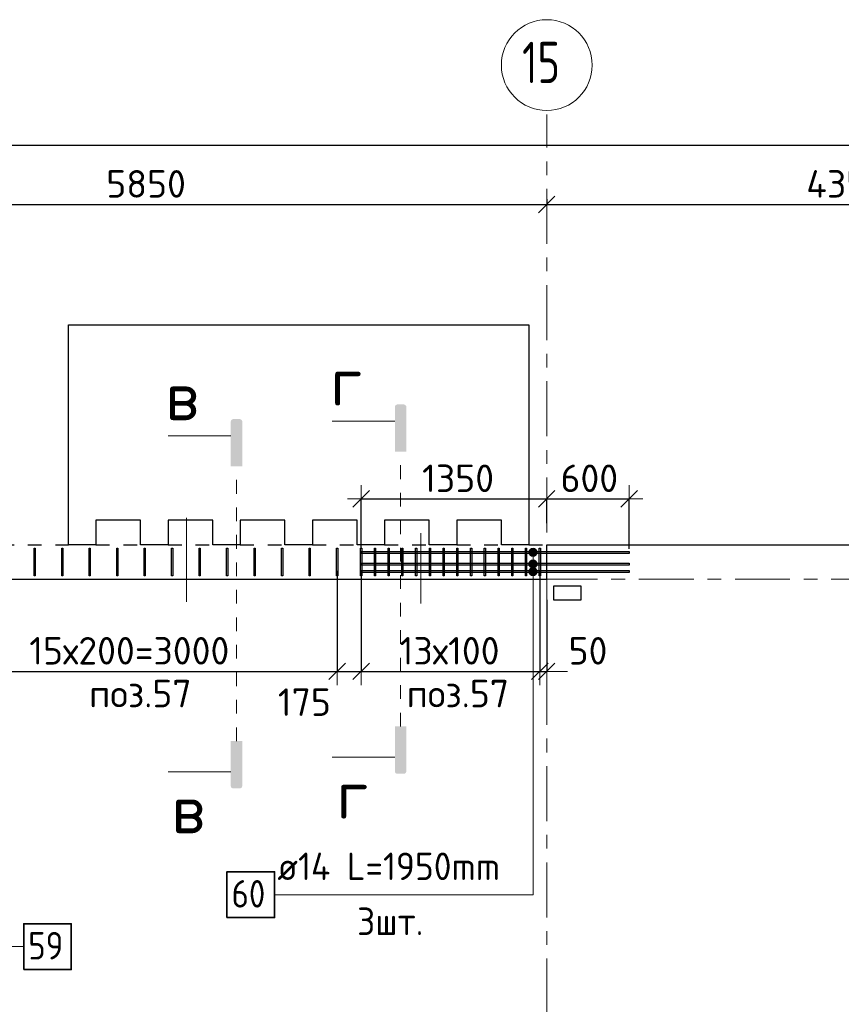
# Model space of a CAD drawing. Header units: metres. Extents: x -38 to 114, y -15 to 21.
# Tile 12 of 244: x 34.87 to 40.84, y 13.31 to 20.47. Entities that reach past the tile are written whole.
import ezdxf

# ---------------------------------------------------------------- set-up
doc = ezdxf.new("R2010")
doc.units = ezdxf.units.M
doc.header["$PDMODE"] = 65
for name, pattern in [('______11', [0.5, 0.4, -0.05, 0, -0.05]), ('______2', [0.0405, 0.03, -0.0105]), ('______3', [0.5, 0.4, -0.1]), ('______5', [1.1, 0.8, -0.1, 0.1, -0.1]), ('______9', [0.015, 0, -0.015])]:
    doc.linetypes.add(name, pattern=pattern)
for name, color, linetype, lineweight in [('XR$2$Осевая линия (1)', 7, '______5', 13), ('XR$2$Размерная линия (1)', 7, 'Continuous', 13), ('XR$5$Арм.стержн. Доп. арматура', 180, 'Continuous', 35), ('XR$5$Арм.стержн. Хомут', 240, 'Continuous', 35), ('XR$5$Балка (1)', 7, '______3', 13), ('XR$5$Перекрытие (1)', 7, 'Continuous', 35), ('XR$5$Размерная линия (1)', 7, 'Continuous', 13), ('XR$5$Текст_ общее_1', 7, 'Continuous', 13)]:
    doc.layers.add(name, color=color, linetype=linetype, lineweight=lineweight)
doc.styles.add('ISOCPEUR', font='txt')
doc.dimstyles.new('DIMSTYLE_3', dxfattribs={"dimtxt": 0.2, "dimasz": 0.2, "dimexe": 0, "dimexo": 0, "dimgap": 0.1, "dimtad": 2, "dimdec": 0, "dimlfac": 1000, "dimrnd": 5, "dimzin": 12, "dimdsep": 46, "dimtxsty": 'ISOCPEUR', "dimblk1": 'ALL_ML_STRICH', "dimblk2": 'ALL_ML_STRICH', "dimsah": 1, "dimcen": 0, "dimclrd": 7, "dimclre": 256, "dimclrt": 7, "dimadec": 0, "dimazin": 0, "dimtfac": 1, "dimtdec": 0, "dimtix": 1, "dimtmove": 2, "dimatfit": 3, "dimfxl": 0, "dimtzin": 0, "dimlwd": 0, "dimlwe": -3, "dimarcsym": 0})
doc.dimstyles.new('DIMSTYLE_36', dxfattribs={"dimtxt": 0.2, "dimasz": 0.2, "dimexe": 0, "dimexo": 0, "dimgap": 0.1, "dimtad": 2, "dimdec": 0, "dimlfac": 1000, "dimrnd": 5, "dimzin": 12, "dimdsep": 46, "dimtxsty": 'ISOCPEUR', "dimblk1": 'ALL_ML_STRICH', "dimblk2": 'ALL_ML_STRICH', "dimsah": 1, "dimcen": 0, "dimclrd": 7, "dimclre": 256, "dimclrt": 7, "dimadec": 0, "dimazin": 0, "dimtfac": 1, "dimtdec": 0, "dimtix": 1, "dimtmove": 2, "dimatfit": 3, "dimfxl": 0, "dimtvp": 1.2, "dimtzin": 0, "dimlwd": 0, "dimlwe": -3, "dimarcsym": 0})
doc.dimstyles.new('DIMSTYLE_37', dxfattribs={"dimtxt": 0.2, "dimasz": 0.2, "dimexe": 0, "dimexo": 0, "dimgap": 0.1, "dimtad": 0, "dimdec": 0, "dimlfac": 1000, "dimrnd": 5, "dimzin": 12, "dimdsep": 46, "dimtxsty": 'ISOCPEUR', "dimblk1": 'ALL_ML_STRICH', "dimblk2": 'ALL_ML_STRICH', "dimsah": 1, "dimcen": 0, "dimclrd": 7, "dimclre": 256, "dimclrt": 7, "dimadec": 0, "dimazin": 0, "dimtfac": 1, "dimtdec": 0, "dimtix": 1, "dimtmove": 2, "dimatfit": 3, "dimfxl": 0, "dimtvp": 1.2, "dimtzin": 0, "dimlwd": 0, "dimlwe": -3, "dimarcsym": 0})

# ---------------------------------------------------------------- blocks, each defined once
blk = doc.blocks.new('ALL_ML_STRICH')
at = {"color": 0, "linetype": 'ByBlock', "lineweight": -2}
for p, q in [((0, -0.5), (0, 0.5)), ((-1, 0), (0.5, 0)), ((-0.3, -0.3), (0.3, 0.3))]:
    blk.add_line(p, q, dxfattribs=at)
blk = doc.blocks.new('*D11')
at = {"layer": 'DEFPOINTS', "color": 7, "linetype": 'Continuous', "lineweight": 13, "transparency": 33554687}
for p in [(0.5, 19.5574), (0.5, 19.3768), (61.6, 17.1197)]:
    blk.add_point(p, dxfattribs=at)
at = {"layer": 'XR$2$Размерная линия (1)', "color": 9, "linetype": 'Continuous', "lineweight": -2, "true_color": 0xc7c7c7, "transparency": 33554687}
for p, q in [((0.5, 19.3568), (0.5, 19.5574)), ((61.6, 17.1397), (61.6, 19.5574))]:
    blk.add_line(p, q, dxfattribs=at)
at = {"layer": 'XR$2$Размерная линия (1)', "color": 7, "linetype": 'Continuous', "lineweight": -2, "transparency": 33554687}
blk.add_line((0.5, 19.5574), (61.6, 19.5574), dxfattribs=at)
at = {"layer": 'XR$2$Размерная линия (1)', "color": 7, "linetype": 'Continuous', "lineweight": 13, "transparency": 33554687, "xscale": 0.2, "yscale": 0.2, "zscale": 0.2, "rotation": 180}
blk.add_blockref('ALL_ML_STRICH', (0.5, 19.5574), dxfattribs=at)
at = {"layer": 'XR$2$Размерная линия (1)', "color": 7, "linetype": 'Continuous', "lineweight": 13, "transparency": 33554687, "xscale": 0.2, "yscale": 0.2, "zscale": 0.2}
blk.add_blockref('ALL_ML_STRICH', (61.6, 19.5574), dxfattribs=at)
at = {"layer": 'XR$2$Размерная линия (1)', "color": 7, "linetype": 'Continuous', "lineweight": 13, "transparency": 33554687, "insert": (31.1, 19.7074), "char_height": 0.2, "width": 1, "attachment_point": 5, "style": 'ISOCPEUR'}
blk.add_mtext('\\A1;{61100}', dxfattribs=at)
blk = doc.blocks.new('*D34')
at = {"layer": 'DEFPOINTS', "color": 7, "linetype": 'Continuous', "lineweight": 13, "transparency": 33554687}
for p in [(32.85, 19.1352), (32.85, 19.1261), (38.7, 19.1856)]:
    blk.add_point(p, dxfattribs=at)
at = {"layer": 'XR$2$Размерная линия (1)', "color": 9, "linetype": 'Continuous', "lineweight": -2, "true_color": 0xc7c7c7, "transparency": 33554687}
for p, q in [((32.85, 19.1261), (32.85, 19.1261)), ((38.7, 19.1656), (38.7, 19.1261))]:
    blk.add_line(p, q, dxfattribs=at)
at = {"layer": 'XR$2$Размерная линия (1)', "color": 7, "linetype": 'Continuous', "lineweight": -2, "transparency": 33554687}
blk.add_line((32.85, 19.1261), (38.7, 19.1261), dxfattribs=at)
at = {"layer": 'XR$2$Размерная линия (1)', "color": 7, "linetype": 'Continuous', "lineweight": 13, "transparency": 33554687, "xscale": 0.2, "yscale": 0.2, "zscale": 0.2, "rotation": 180}
blk.add_blockref('ALL_ML_STRICH', (32.85, 19.1261), dxfattribs=at)
at = {"layer": 'XR$2$Размерная линия (1)', "color": 7, "linetype": 'Continuous', "lineweight": 13, "transparency": 33554687, "xscale": 0.2, "yscale": 0.2, "zscale": 0.2}
blk.add_blockref('ALL_ML_STRICH', (38.7, 19.1261), dxfattribs=at)
at = {"layer": 'XR$2$Размерная линия (1)', "color": 7, "linetype": 'Continuous', "lineweight": 13, "transparency": 33554687, "insert": (35.785, 19.2761), "char_height": 0.2, "width": 0.8, "attachment_point": 5, "style": 'ISOCPEUR'}
blk.add_mtext('\\A1;{5850}', dxfattribs=at)
blk = doc.blocks.new('*D35')
at = {"layer": 'DEFPOINTS', "color": 7, "linetype": 'Continuous', "lineweight": 13, "transparency": 33554687}
for p in [(38.7, 19.1856), (38.7, 19.1261), (43.05, 19.1044)]:
    blk.add_point(p, dxfattribs=at)
at = {"layer": 'XR$2$Размерная линия (1)', "color": 9, "linetype": 'Continuous', "lineweight": -2, "true_color": 0xc7c7c7, "transparency": 33554687}
for p, q in [((38.7, 19.1656), (38.7, 19.1261)), ((43.05, 19.1244), (43.05, 19.1261))]:
    blk.add_line(p, q, dxfattribs=at)
at = {"layer": 'XR$2$Размерная линия (1)', "color": 7, "linetype": 'Continuous', "lineweight": -2, "transparency": 33554687}
blk.add_line((38.7, 19.1261), (43.05, 19.1261), dxfattribs=at)
at = {"layer": 'XR$2$Размерная линия (1)', "color": 7, "linetype": 'Continuous', "lineweight": 13, "transparency": 33554687, "xscale": 0.2, "yscale": 0.2, "zscale": 0.2, "rotation": 180}
blk.add_blockref('ALL_ML_STRICH', (38.7, 19.1261), dxfattribs=at)
at = {"layer": 'XR$2$Размерная линия (1)', "color": 7, "linetype": 'Continuous', "lineweight": 13, "transparency": 33554687, "xscale": 0.2, "yscale": 0.2, "zscale": 0.2}
blk.add_blockref('ALL_ML_STRICH', (43.05, 19.1261), dxfattribs=at)
at = {"layer": 'XR$2$Размерная линия (1)', "color": 7, "linetype": 'Continuous', "lineweight": 13, "transparency": 33554687, "insert": (40.875, 19.2761), "char_height": 0.2, "width": 0.8, "attachment_point": 5, "style": 'ISOCPEUR'}
blk.add_mtext('\\A1;{4350}', dxfattribs=at)
blk = doc.blocks.new('*D601')
at = {"layer": 'DEFPOINTS', "color": 7, "linetype": 'Continuous', "lineweight": 13, "transparency": 33554687}
for p in [(34.175, 16.4818), (37.175, 16.4818), (34.175, 15.7293)]:
    blk.add_point(p, dxfattribs=at)
at = {"layer": 'XR$5$Размерная линия (1)', "color": 9, "linetype": 'Continuous', "lineweight": -2, "true_color": 0xc7c7c7, "transparency": 33554687}
for p, q in [((34.175, 16.4618), (34.175, 15.7293)), ((37.175, 16.4618), (37.175, 15.7293))]:
    blk.add_line(p, q, dxfattribs=at)
at = {"layer": 'XR$5$Размерная линия (1)', "color": 7, "linetype": 'Continuous', "lineweight": -2, "transparency": 33554687}
blk.add_line((34.175, 15.7293), (37.175, 15.7293), dxfattribs=at)
at = {"layer": 'XR$5$Размерная линия (1)', "color": 7, "linetype": 'Continuous', "lineweight": 13, "transparency": 33554687, "xscale": 0.2, "yscale": 0.2, "zscale": 0.2, "rotation": 180}
blk.add_blockref('ALL_ML_STRICH', (34.175, 15.7293), dxfattribs=at)
at = {"layer": 'XR$5$Размерная линия (1)', "color": 7, "linetype": 'Continuous', "lineweight": 13, "transparency": 33554687, "xscale": 0.2, "yscale": 0.2, "zscale": 0.2}
blk.add_blockref('ALL_ML_STRICH', (37.175, 15.7293), dxfattribs=at)
at = {"layer": 'XR$5$Размерная линия (1)', "color": 7, "linetype": 'Continuous', "lineweight": 13, "transparency": 33554687, "insert": (34.935, 15.9793), "char_height": 0.2, "width": 0.01, "attachment_point": 1, "line_spacing_factor": 0.60241, "style": 'ISOCPEUR'}
blk.add_mtext('15х200=3000', dxfattribs=at)
blk = doc.blocks.new('*D602')
at = {"layer": 'DEFPOINTS', "color": 7, "linetype": 'Continuous', "lineweight": 13, "transparency": 33554687}
for p in [(37.175, 16.4818), (37.35, 16.4775), (37.175, 15.7293)]:
    blk.add_point(p, dxfattribs=at)
at = {"layer": 'XR$5$Размерная линия (1)', "color": 9, "linetype": 'Continuous', "lineweight": -2, "true_color": 0xc7c7c7, "transparency": 33554687}
for p, q in [((37.175, 16.4618), (37.175, 15.7293)), ((37.35, 16.4575), (37.35, 15.7293))]:
    blk.add_line(p, q, dxfattribs=at)
at = {"layer": 'XR$5$Размерная линия (1)', "color": 7, "linetype": 'Continuous', "lineweight": -2, "transparency": 33554687}
blk.add_line((37.175, 15.7293), (37.35, 15.7293), dxfattribs=at)
at = {"layer": 'XR$5$Размерная линия (1)', "color": 7, "linetype": 'Continuous', "lineweight": 13, "transparency": 33554687, "xscale": 0.2, "yscale": 0.2, "zscale": 0.2, "rotation": 180}
blk.add_blockref('ALL_ML_STRICH', (37.175, 15.7293), dxfattribs=at)
at = {"layer": 'XR$5$Размерная линия (1)', "color": 7, "linetype": 'Continuous', "lineweight": 13, "transparency": 33554687, "xscale": 0.2, "yscale": 0.2, "zscale": 0.2}
blk.add_blockref('ALL_ML_STRICH', (37.35, 15.7293), dxfattribs=at)
at = {"layer": 'XR$5$Размерная линия (1)', "color": 7, "linetype": 'Continuous', "lineweight": 13, "transparency": 33554687, "insert": (36.9366, 15.5056), "char_height": 0.2, "width": 0.6, "attachment_point": 5, "style": 'ISOCPEUR'}
blk.add_mtext('\\A1;{175}', dxfattribs=at)
blk = doc.blocks.new('*D603')
at = {"layer": 'DEFPOINTS', "color": 7, "linetype": 'Continuous', "lineweight": 13, "transparency": 33554687}
for p in [(37.35, 16.4775), (38.65, 16.4807), (37.35, 15.7293)]:
    blk.add_point(p, dxfattribs=at)
at = {"layer": 'XR$5$Размерная линия (1)', "color": 9, "linetype": 'Continuous', "lineweight": -2, "true_color": 0xc7c7c7, "transparency": 33554687}
for p, q in [((37.35, 16.4575), (37.35, 15.7293)), ((38.65, 16.4607), (38.65, 15.7293))]:
    blk.add_line(p, q, dxfattribs=at)
at = {"layer": 'XR$5$Размерная линия (1)', "color": 7, "linetype": 'Continuous', "lineweight": -2, "transparency": 33554687}
blk.add_line((37.35, 15.7293), (38.65, 15.7293), dxfattribs=at)
at = {"layer": 'XR$5$Размерная линия (1)', "color": 7, "linetype": 'Continuous', "lineweight": 13, "transparency": 33554687, "xscale": 0.2, "yscale": 0.2, "zscale": 0.2, "rotation": 180}
blk.add_blockref('ALL_ML_STRICH', (37.35, 15.7293), dxfattribs=at)
at = {"layer": 'XR$5$Размерная линия (1)', "color": 7, "linetype": 'Continuous', "lineweight": 13, "transparency": 33554687, "xscale": 0.2, "yscale": 0.2, "zscale": 0.2}
blk.add_blockref('ALL_ML_STRICH', (38.65, 15.7293), dxfattribs=at)
at = {"layer": 'XR$5$Размерная линия (1)', "color": 7, "linetype": 'Continuous', "lineweight": 13, "transparency": 33554687, "insert": (37.63, 15.9793), "char_height": 0.2, "width": 0.01, "attachment_point": 1, "line_spacing_factor": 0.60241, "style": 'ISOCPEUR'}
blk.add_mtext('13х100', dxfattribs=at)
blk = doc.blocks.new('*D604')
at = {"layer": 'DEFPOINTS', "color": 7, "linetype": 'Continuous', "lineweight": 13, "transparency": 33554687}
for p in [(38.65, 16.4807), (38.7, 16.2703), (38.65, 15.7293)]:
    blk.add_point(p, dxfattribs=at)
at = {"layer": 'XR$5$Размерная линия (1)', "color": 9, "linetype": 'Continuous', "lineweight": -2, "true_color": 0xc7c7c7, "transparency": 33554687}
for p, q in [((38.65, 16.4607), (38.65, 15.7293)), ((38.7, 16.2503), (38.7, 15.7293))]:
    blk.add_line(p, q, dxfattribs=at)
at = {"layer": 'XR$5$Размерная линия (1)', "color": 7, "linetype": 'Continuous', "lineweight": -2, "transparency": 33554687}
blk.add_line((38.65, 15.7293), (38.7, 15.7293), dxfattribs=at)
at = {"layer": 'XR$5$Размерная линия (1)', "color": 7, "linetype": 'Continuous', "lineweight": 13, "transparency": 33554687, "xscale": 0.2, "yscale": 0.2, "zscale": 0.2}
blk.add_blockref('ALL_ML_STRICH', (38.7, 15.7293), dxfattribs=at)
at = {"layer": 'XR$5$Размерная линия (1)', "color": 7, "linetype": 'Continuous', "lineweight": 13, "transparency": 33554687, "xscale": 0.2, "yscale": 0.2, "zscale": 0.2, "rotation": 180}
blk.add_blockref('ALL_ML_STRICH', (38.65, 15.7293), dxfattribs=at)
at = {"layer": 'XR$5$Размерная линия (1)', "color": 7, "linetype": 'Continuous', "lineweight": 13, "transparency": 33554687, "insert": (39.0001, 15.879), "char_height": 0.2, "width": 0.4, "attachment_point": 5, "style": 'ISOCPEUR'}
blk.add_mtext('\\A1;{50}', dxfattribs=at)
blk = doc.blocks.new('*D607')
at = {"layer": 'DEFPOINTS', "color": 7, "linetype": 'Continuous', "lineweight": 13, "transparency": 33554687}
for p in [(37.35, 16.9842), (38.7, 16.7873), (37.35, 16.6053)]:
    blk.add_point(p, dxfattribs=at)
at = {"layer": 'XR$5$Размерная линия (1)', "color": 9, "linetype": 'Continuous', "lineweight": -2, "true_color": 0xc7c7c7, "transparency": 33554687}
for p, q in [((37.35, 16.6253), (37.35, 16.9842)), ((38.7, 16.8073), (38.7, 16.9842))]:
    blk.add_line(p, q, dxfattribs=at)
at = {"layer": 'XR$5$Размерная линия (1)', "color": 7, "linetype": 'Continuous', "lineweight": -2, "transparency": 33554687}
blk.add_line((37.35, 16.9842), (38.7, 16.9842), dxfattribs=at)
at = {"layer": 'XR$5$Размерная линия (1)', "color": 7, "linetype": 'Continuous', "lineweight": 13, "transparency": 33554687, "xscale": 0.2, "yscale": 0.2, "zscale": 0.2, "rotation": 180}
blk.add_blockref('ALL_ML_STRICH', (37.35, 16.9842), dxfattribs=at)
at = {"layer": 'XR$5$Размерная линия (1)', "color": 7, "linetype": 'Continuous', "lineweight": 13, "transparency": 33554687, "xscale": 0.2, "yscale": 0.2, "zscale": 0.2}
blk.add_blockref('ALL_ML_STRICH', (38.7, 16.9842), dxfattribs=at)
at = {"layer": 'XR$5$Размерная линия (1)', "color": 7, "linetype": 'Continuous', "lineweight": 13, "transparency": 33554687, "insert": (38.055, 17.1342), "char_height": 0.2, "width": 0.8, "attachment_point": 5, "style": 'ISOCPEUR'}
blk.add_mtext('\\A1;{1350}', dxfattribs=at)
blk = doc.blocks.new('*D608')
at = {"layer": 'DEFPOINTS', "color": 7, "linetype": 'Continuous', "lineweight": 13, "transparency": 33554687}
for p in [(38.7, 16.9842), (38.7, 16.7873), (39.3, 16.6022)]:
    blk.add_point(p, dxfattribs=at)
at = {"layer": 'XR$5$Размерная линия (1)', "color": 9, "linetype": 'Continuous', "lineweight": -2, "true_color": 0xc7c7c7, "transparency": 33554687}
for p, q in [((38.7, 16.8073), (38.7, 16.9842)), ((39.3, 16.6222), (39.3, 16.9842))]:
    blk.add_line(p, q, dxfattribs=at)
at = {"layer": 'XR$5$Размерная линия (1)', "color": 7, "linetype": 'Continuous', "lineweight": -2, "transparency": 33554687}
blk.add_line((38.7, 16.9842), (39.3, 16.9842), dxfattribs=at)
at = {"layer": 'XR$5$Размерная линия (1)', "color": 7, "linetype": 'Continuous', "lineweight": 13, "transparency": 33554687, "xscale": 0.2, "yscale": 0.2, "zscale": 0.2, "rotation": 180}
blk.add_blockref('ALL_ML_STRICH', (38.7, 16.9842), dxfattribs=at)
at = {"layer": 'XR$5$Размерная линия (1)', "color": 7, "linetype": 'Continuous', "lineweight": 13, "transparency": 33554687, "xscale": 0.2, "yscale": 0.2, "zscale": 0.2}
blk.add_blockref('ALL_ML_STRICH', (39.3, 16.9842), dxfattribs=at)
at = {"layer": 'XR$5$Размерная линия (1)', "color": 7, "linetype": 'Continuous', "lineweight": 13, "transparency": 33554687, "insert": (39.01, 17.1342), "char_height": 0.2, "width": 0.6, "attachment_point": 5, "style": 'ISOCPEUR'}
blk.add_mtext('\\A1;{600}', dxfattribs=at)

msp = doc.modelspace()

# ---------------------------------------------------------------- hatches: boundary and pattern name
at = {"linetype": 'Continuous', "lineweight": 25, "true_color": 0x000000, "transparency": 33554687}
for points in [[(37.5953, 17.6543), (37.5958, 17.6568), (37.5966, 17.6592), (37.5978, 17.6615), (37.5992, 17.6636), (37.6009, 17.6655), (37.6028, 17.6672), (37.6049, 17.6686), (37.6072, 17.6698), (37.6096, 17.6706), (37.6121, 17.6711), (37.6147, 17.6713), (37.6592, 17.6713), (37.6618, 17.6711), (37.6643, 17.6706), (37.6667, 17.6698), (37.669, 17.6686), (37.6711, 17.6672), (37.673, 17.6655), (37.6747, 17.6636), (37.6761, 17.6615), (37.6773, 17.6592), (37.6781, 17.6568), (37.6786, 17.6543), (37.6787, 17.6517), (37.6787, 17.3267), (37.5951, 17.3267), (37.5951, 17.6517)], [(36.4014, 17.5476), (36.4019, 17.5501), (36.4027, 17.5525), (36.4038, 17.5548), (36.4052, 17.5569), (36.4069, 17.5588), (36.4088, 17.5605), (36.411, 17.5619), (36.4133, 17.5631), (36.4157, 17.5639), (36.4182, 17.5644), (36.4207, 17.5645), (36.4652, 17.5645), (36.4678, 17.5644), (36.4703, 17.5639), (36.4727, 17.5631), (36.475, 17.5619), (36.4771, 17.5605), (36.4791, 17.5588), (36.4808, 17.5569), (36.4822, 17.5548), (36.4833, 17.5525), (36.4841, 17.5501), (36.4846, 17.5476), (36.4848, 17.545), (36.4848, 17.22), (36.4012, 17.22), (36.4012, 17.545)], [(37.5953, 15.0013), (37.5951, 15.0038), (37.5951, 15.3288), (37.6787, 15.3288), (37.6787, 15.0038), (37.6786, 15.0013), (37.6781, 14.9988), (37.6773, 14.9964), (37.6761, 14.9941), (37.6747, 14.9919), (37.673, 14.99), (37.6711, 14.9883), (37.669, 14.9869), (37.6667, 14.9858), (37.6643, 14.985), (37.6618, 14.9845), (37.6592, 14.9843), (37.6147, 14.9843), (37.6121, 14.9845), (37.6096, 14.985), (37.6072, 14.9858), (37.6049, 14.9869), (37.6028, 14.9883), (37.6009, 14.99), (37.5992, 14.9919), (37.5978, 14.9941), (37.5966, 14.9964), (37.5958, 14.9988)], [(36.4014, 14.8946), (36.4012, 14.8971), (36.4012, 15.2221), (36.4848, 15.2221), (36.4848, 14.8971), (36.4846, 14.8946), (36.4841, 14.8921), (36.4833, 14.8896), (36.4822, 14.8873), (36.4808, 14.8852), (36.4791, 14.8833), (36.4771, 14.8816), (36.475, 14.8802), (36.4727, 14.8791), (36.4703, 14.8782), (36.4678, 14.8777), (36.4652, 14.8776), (36.4207, 14.8776), (36.4182, 14.8777), (36.4157, 14.8782), (36.4133, 14.8791), (36.411, 14.8802), (36.4088, 14.8816), (36.4069, 14.8833), (36.4052, 14.8852), (36.4038, 14.8873), (36.4027, 14.8896), (36.4019, 14.8921)]]:
    msp.add_hatch(color=18, dxfattribs=at).paths.add_polyline_path(points, flags=16)
at = {"layer": 'XR$5$Арм.стержн. Доп. арматура', "linetype": 'Continuous', "lineweight": 13, "transparency": 33554687}
for points in [[(38.5744, 16.6102), (38.626, 16.6102), (38.6152, 16.621)], [(38.5744, 16.6102), (38.6152, 16.621), (38.5852, 16.621)], [(38.5852, 16.621), (38.6152, 16.621), (38.6002, 16.6252)], [(38.5702, 16.5952), (38.6302, 16.5952), (38.626, 16.6102)], [(38.5702, 16.5952), (38.626, 16.6102), (38.5744, 16.6102)], [(38.5744, 16.5802), (38.6302, 16.5952), (38.5702, 16.5952)], [(38.5744, 16.5802), (38.626, 16.5802), (38.6302, 16.5952)], [(38.5852, 16.5694), (38.626, 16.5802), (38.5744, 16.5802)], [(38.5852, 16.5694), (38.6152, 16.5694), (38.626, 16.5802)], [(38.6152, 16.5694), (38.5852, 16.5694), (38.6002, 16.5652)], [(38.5702, 16.5103), (38.6302, 16.5103), (38.626, 16.5253)], [(38.5702, 16.5103), (38.626, 16.5253), (38.5744, 16.5253)], [(38.5744, 16.4953), (38.6302, 16.5103), (38.5702, 16.5103)], [(38.5744, 16.5253), (38.626, 16.5253), (38.6152, 16.5361)], [(38.5744, 16.5253), (38.6152, 16.5361), (38.5852, 16.5361)], [(38.5744, 16.4953), (38.626, 16.4953), (38.6302, 16.5103)], [(38.5852, 16.4845), (38.626, 16.4953), (38.5744, 16.4953)], [(38.5744, 16.4702), (38.626, 16.4702), (38.6152, 16.481)], [(38.5744, 16.4702), (38.6152, 16.481), (38.5852, 16.481)], [(38.5852, 16.5361), (38.6152, 16.5361), (38.6002, 16.5403)], [(38.5852, 16.4845), (38.6152, 16.4845), (38.626, 16.4953)], [(38.5852, 16.481), (38.6152, 16.481), (38.6002, 16.4852)], [(38.6152, 16.4845), (38.5852, 16.4845), (38.6002, 16.4803)], [(38.5702, 16.4552), (38.6302, 16.4552), (38.626, 16.4702)], [(38.5702, 16.4552), (38.626, 16.4702), (38.5744, 16.4702)], [(38.5744, 16.4402), (38.6302, 16.4552), (38.5702, 16.4552)], [(38.5744, 16.4402), (38.626, 16.4402), (38.6302, 16.4552)], [(38.5852, 16.4294), (38.626, 16.4402), (38.5744, 16.4402)], [(38.5852, 16.4294), (38.6152, 16.4294), (38.626, 16.4402)], [(38.6152, 16.4294), (38.5852, 16.4294), (38.6002, 16.4252)]]:
    msp.add_hatch(color=7, dxfattribs=at).paths.add_polyline_path(points)

# ---------------------------------------------------------------- linework, layer by layer
at = {"color": 7, "linetype": 'Continuous', "lineweight": 13, "transparency": 33554687}
for p, q in [((37.5951, 17.5497), (37.1384, 17.5497)), ((36.4012, 17.443), (35.9445, 17.443)), ((37.5951, 15.1058), (37.1384, 15.1058)), ((36.4012, 14.9991), (35.9445, 14.9991))]:
    msp.add_line(p, q, dxfattribs=at)
at = {"color": 7, "linetype": '______9', "lineweight": 13, "transparency": 33554687}
for p, q in [((37.6369, 15.3288), (37.6369, 17.3267)), ((36.443, 15.2221), (36.443, 17.22))]:
    msp.add_line(p, q, dxfattribs=at)
at = {"color": 52, "linetype": 'Continuous', "lineweight": 13, "transparency": 33554687}
for p, q in [((36.079, 16.8457), (36.079, 16.2357)), ((36.079, 16.8457), (36.079, 16.2357)), ((37.7851, 16.736), (37.7851, 16.2228)), ((37.7851, 16.736), (37.7851, 16.2228))]:
    msp.add_line(p, q, dxfattribs=at)
at = {"layer": 'XR$2$Осевая линия (1)', "color": 253, "linetype": '______11', "lineweight": 13, "true_color": 0xa0a0a0, "transparency": 33554687}
for p, q in [((38.7, 8.34), (38.7, 19.78)), ((-2.63, 16.4), (62.6, 16.4))]:
    msp.add_line(p, q, dxfattribs=at)
at = {"layer": 'XR$2$Осевая линия (1)', "color": 7, "linetype": 'Continuous', "lineweight": 13, "transparency": 33554687}
msp.add_circle((38.7004, 20.1401), 0.3304, dxfattribs=at)
at = {"layer": 'XR$5$Арм.стержн. Доп. арматура', "color": 7, "linetype": 'Continuous', "lineweight": 13, "transparency": 33554687}
for p, q in [((38.6002, 16.6252), (38.6002, 16.6252)), ((38.5702, 16.5952), (38.5702, 16.5952)), ((38.6002, 14.1046), (38.6002, 16.5952)), ((38.6002, 16.5652), (38.6002, 16.5652)), ((38.6302, 16.5952), (38.6302, 16.5952)), ((38.5702, 16.5103), (38.5702, 16.5103)), ((38.6002, 16.5403), (38.6002, 16.5403)), ((38.6002, 14.1046), (38.6002, 16.5103)), ((38.6002, 16.4852), (38.6002, 16.4852)), ((38.6002, 16.4803), (38.6002, 16.4803)), ((38.6302, 16.5103), (38.6302, 16.5103)), ((38.5702, 16.4552), (38.5702, 16.4552)), ((38.6002, 14.1046), (38.6002, 16.4552)), ((38.6002, 16.4252), (38.6002, 16.4252)), ((38.6302, 16.4552), (38.6302, 16.4552)), ((36.7202, 14.1046), (38.6002, 14.1046)), ((33.0145, 13.7271), (34.8945, 13.7271))]:
    msp.add_line(p, q, dxfattribs=at)
at = {"layer": 'XR$5$Арм.стержн. Доп. арматура', "color": 7, "linetype": 'Continuous', "lineweight": 25, "transparency": 33554687}
for points in [[(39.3, 16.5882), (37.35, 16.5882), (37.35, 16.6022), (39.3, 16.6022), (39.3, 16.5882)], [(39.3, 16.5033), (37.35, 16.5033), (37.35, 16.5173), (39.3, 16.5173), (39.3, 16.5033)], [(39.3, 16.4482), (37.35, 16.4482), (37.35, 16.4622), (39.3, 16.4622), (39.3, 16.4482)]]:
    msp.add_lwpolyline(points, dxfattribs=at)
at = {"layer": 'XR$5$Арм.стержн. Доп. арматура', "color": 7, "linetype": 'Continuous', "lineweight": 35, "transparency": 33554687}
for points in [[(36.3736, 13.9379), (36.7202, 13.9379), (36.7202, 14.2713), (36.3736, 14.2713), (36.3736, 13.9379)], [(34.8945, 13.5604), (35.2411, 13.5604), (35.2411, 13.8937), (34.8945, 13.8937), (34.8945, 13.5604)]]:
    msp.add_lwpolyline(points, dxfattribs=at)
at = {"layer": 'XR$5$Арм.стержн. Доп. арматура', "color": 7, "linetype": 'Continuous', "lineweight": 13, "transparency": 33554687}
for centre in [(38.6002, 16.5952), (38.6002, 16.5103), (38.6002, 16.4552)]:
    msp.add_circle(centre, 0.03, dxfattribs=at)
at = {"layer": 'XR$5$Арм.стержн. Хомут', "color": 40, "linetype": 'Continuous', "lineweight": 25, "transparency": 33554687}
for points in [[(34.971, 16.4252), (34.971, 16.6253), (34.979, 16.6253), (34.979, 16.4252), (34.971, 16.4252)], [(35.171, 16.4252), (35.171, 16.6253), (35.179, 16.6253), (35.179, 16.4252), (35.171, 16.4252)], [(35.371, 16.4252), (35.371, 16.6253), (35.379, 16.6253), (35.379, 16.4252), (35.371, 16.4252)], [(35.571, 16.4252), (35.571, 16.6253), (35.579, 16.6253), (35.579, 16.4252), (35.571, 16.4252)], [(35.771, 16.4252), (35.771, 16.6253), (35.779, 16.6253), (35.779, 16.4252), (35.771, 16.4252)], [(35.971, 16.4252), (35.971, 16.6253), (35.979, 16.6253), (35.979, 16.4252), (35.971, 16.4252)], [(36.171, 16.4252), (36.171, 16.6253), (36.179, 16.6253), (36.179, 16.4252), (36.171, 16.4252)], [(36.371, 16.4252), (36.371, 16.6253), (36.379, 16.6253), (36.379, 16.4252), (36.371, 16.4252)], [(36.571, 16.4252), (36.571, 16.6253), (36.579, 16.6253), (36.579, 16.4252), (36.571, 16.4252)], [(36.771, 16.4252), (36.771, 16.6253), (36.779, 16.6253), (36.779, 16.4252), (36.771, 16.4252)], [(36.971, 16.4252), (36.971, 16.6253), (36.979, 16.6253), (36.979, 16.4252), (36.971, 16.4252)], [(37.171, 16.4252), (37.171, 16.6253), (37.179, 16.6253), (37.179, 16.4252), (37.171, 16.4252)], [(37.346, 16.4252), (37.346, 16.6253), (37.354, 16.6253), (37.354, 16.4252), (37.346, 16.4252)], [(37.446, 16.4252), (37.446, 16.6253), (37.454, 16.6253), (37.454, 16.4252), (37.446, 16.4252)], [(37.546, 16.4252), (37.546, 16.6253), (37.554, 16.6253), (37.554, 16.4252), (37.546, 16.4252)], [(37.646, 16.4252), (37.646, 16.6253), (37.654, 16.6253), (37.654, 16.4252), (37.646, 16.4252)], [(37.746, 16.4252), (37.746, 16.6253), (37.754, 16.6253), (37.754, 16.4252), (37.746, 16.4252)], [(37.846, 16.4252), (37.846, 16.6253), (37.854, 16.6253), (37.854, 16.4252), (37.846, 16.4252)], [(37.946, 16.4252), (37.946, 16.6253), (37.954, 16.6253), (37.954, 16.4252), (37.946, 16.4252)], [(38.046, 16.4252), (38.046, 16.6253), (38.054, 16.6253), (38.054, 16.4252), (38.046, 16.4252)], [(38.146, 16.4252), (38.146, 16.6253), (38.154, 16.6253), (38.154, 16.4252), (38.146, 16.4252)], [(38.246, 16.4252), (38.246, 16.6253), (38.254, 16.6253), (38.254, 16.4252), (38.246, 16.4252)], [(38.346, 16.4252), (38.346, 16.6253), (38.354, 16.6253), (38.354, 16.4252), (38.346, 16.4252)], [(38.446, 16.4252), (38.446, 16.6253), (38.454, 16.6253), (38.454, 16.4252), (38.446, 16.4252)], [(38.546, 16.4252), (38.546, 16.6253), (38.554, 16.6253), (38.554, 16.4252), (38.546, 16.4252)], [(38.646, 16.4252), (38.646, 16.6253), (38.654, 16.6253), (38.654, 16.4252), (38.646, 16.4252)]]:
    msp.add_lwpolyline(points, dxfattribs=at)
at = {"layer": 'XR$5$Балка (1)', "color": 7, "linetype": '______2', "lineweight": 25, "transparency": 33554687}
for p, q in [((32.725, 16.6502), (35.2199, 16.6502)), ((35.4199, 16.6502), (35.7449, 16.6502)), ((35.9449, 16.6502), (36.2699, 16.6502)), ((36.4699, 16.6502), (36.7949, 16.6502)), ((36.9949, 16.6502), (37.3199, 16.6502)), ((37.5199, 16.6502), (37.8449, 16.6502)), ((38.0449, 16.6502), (38.3699, 16.6502)), ((38.5699, 16.6502), (38.7, 16.6502))]:
    msp.add_line(p, q, dxfattribs=at)
at = {"layer": 'XR$5$Балка (1)', "color": 7, "linetype": '______2', "lineweight": 18, "transparency": 33554687}
msp.add_line((38.7, 16.6502), (38.7, 16.6502), dxfattribs=at)
at = {"layer": 'XR$5$Перекрытие (1)', "color": 7, "linetype": 'Continuous', "lineweight": 25, "transparency": 33554687}
for p, q in [((35.2199, 16.8302), (35.2199, 18.2502)), ((35.2199, 18.2502), (38.5699, 18.2502)), ((38.5699, 18.2502), (38.5699, 16.8302)), ((35.2199, 16.6502), (35.2199, 16.8302)), ((35.7449, 16.8302), (35.4199, 16.8302)), ((35.4199, 16.8302), (35.4199, 16.6502)), ((35.7449, 16.6502), (35.7449, 16.8302)), ((36.2699, 16.8302), (35.9449, 16.8302)), ((35.9449, 16.8302), (35.9449, 16.6502)), ((36.2699, 16.6502), (36.2699, 16.8302)), ((36.4699, 16.8302), (36.4699, 16.6502)), ((36.7949, 16.8302), (36.4699, 16.8302)), ((36.7949, 16.6502), (36.7949, 16.8302)), ((37.3199, 16.8302), (36.9949, 16.8302)), ((36.9949, 16.8302), (36.9949, 16.6502)), ((37.3199, 16.6502), (37.3199, 16.8302)), ((37.8449, 16.8302), (37.5199, 16.8302)), ((37.5199, 16.8302), (37.5199, 16.6502)), ((37.8449, 16.6502), (37.8449, 16.8302)), ((38.3699, 16.8302), (38.0449, 16.8302)), ((38.0449, 16.8302), (38.0449, 16.6502)), ((38.3699, 16.6502), (38.3699, 16.8302)), ((38.5699, 16.8302), (38.5699, 16.6502)), ((35.4199, 16.6502), (35.2199, 16.6502)), ((35.9449, 16.6502), (35.7449, 16.6502)), ((36.4699, 16.6502), (36.2699, 16.6502)), ((36.9949, 16.6502), (36.7949, 16.6502)), ((37.5199, 16.6502), (37.3199, 16.6502)), ((38.0449, 16.6502), (37.8449, 16.6502)), ((38.5699, 16.6502), (38.3699, 16.6502)), ((38.7, 16.4002), (38.7, 16.6502)), ((38.7, 16.6502), (41.0797, 16.6502)), ((32.725, 16.4002), (38.7, 16.4002)), ((38.95, 16.3503), (38.75, 16.3502)), ((38.75, 16.3502), (38.75, 16.2503)), ((38.95, 16.2504), (38.95, 16.3503)), ((38.75, 16.2503), (38.95, 16.2504))]:
    msp.add_line(p, q, dxfattribs=at)

# ---------------------------------------------------------------- texts
at = {"color": 7, "linetype": 'Continuous', "lineweight": 13, "transparency": 33554687, "char_height": 0.35, "width": 0.381111, "attachment_point": 5, "style": 'ISOCPEUR'}
for s, insert in [('\\A1;{\\fISOCPEUR|i0|b0;\\H0.350000;\\W1.000000;\\C7;г}\\P', (37.2411, 17.8388)), ('\\A1;{\\fISOCPEUR|i0|b0;\\H0.350000;\\W1.000000;\\C7;в}\\P', (36.0471, 17.732)), ('\\A1;{\\fISOCPEUR|i0|b0;\\H0.350000;\\W1.000000;\\C7;г}\\P', (37.2855, 14.8336)), ('\\A1;{\\fISOCPEUR|i0|b0;\\H0.350000;\\W1.000000;\\C7;в}\\P', (36.0915, 14.7269))]:
    msp.add_mtext(s, dxfattribs=dict(at, insert=insert))
at = {"layer": 'XR$2$Осевая линия (1)', "color": 7, "linetype": 'Continuous', "lineweight": 13, "transparency": 33554687, "insert": (38.5204, 20.0096), "char_height": 0.3, "width": 0.472281, "attachment_point": 7, "style": 'ISOCPEUR'}
msp.add_mtext('\\W0.75;15', dxfattribs=at)
at = {"layer": 'XR$5$Арм.стержн. Доп. арматура', "color": 7, "linetype": 'Continuous', "lineweight": 25, "transparency": 33554687, "char_height": 0.2, "attachment_point": 7, "style": 'ISOCPEUR'}
for s, insert, width in [('\\W0.94;ø14 L=1950mm ', (36.7402, 14.2113), 1.933176), ('\\W0.87;60', (36.4069, 14.0113), 0.367208), ('\\W0.94;3шт. ', (37.3202, 13.8113), 0.774191), ('\\W0.87;59', (34.9278, 13.6337), 0.367208)]:
    msp.add_mtext(s, dxfattribs=dict(at, insert=insert, width=width))
at = {"layer": 'XR$5$Текст_ общее_1', "color": 7, "linetype": 'Continuous', "lineweight": 13, "transparency": 33554687, "char_height": 0.2, "width": 0.844937, "attachment_point": 5, "style": 'ISOCPEUR'}
for insert in [(35.743, 15.568), (38.053, 15.568)]:
    msp.add_mtext('\\A1;{\\fISOCPEUR|i0|b0;\\H0.200000;\\W1.000000;\\C7;поз.57}\\P', dxfattribs=dict(at, insert=insert))

# ---------------------------------------------------------------- dimensions: what is measured, and where the dimension line sits
at = {"layer": 'XR$2$Размерная линия (1)', "color": 7, "linetype": 'Continuous', "lineweight": 13, "transparency": 33554687}
for base, p1, p2, picture, middle in [((61.6, 19.5574), (0.5, 19.3568), (61.6, 17.1397), '*D11', (31.1, 19.7074)), ((38.7, 19.1261), (32.85, 19.1261), (38.7, 19.1656), '*D34', (35.785, 19.2761)), ((43.05, 19.1261), (38.7, 19.1656), (43.05, 19.1244), '*D35', (40.875, 19.2761))]:
    dim = msp.add_linear_dim(base=base, p1=p1, p2=p2, dimstyle='DIMSTYLE_3', override={"dimpost": '<>', "dimclrd": 7, "dimclre": 9, "dimclrt": 7, "dimlwd": 0, "dimlwe": 65533}, dxfattribs=at)
    dim.commit()
    dim.dimension.update_dxf_attribs({"geometry": picture, "text_midpoint": middle, "dimtype": 160})
at = {"layer": 'XR$5$Размерная линия (1)', "color": 7, "linetype": 'Continuous', "lineweight": 13, "transparency": 33554687}
for base, p1, p2, dimstyle, picture, middle in [((38.7, 16.9842), (37.35, 16.6253), (38.7, 16.8073), 'DIMSTYLE_3', '*D607', (38.055, 17.1342)), ((39.3, 16.9842), (38.7, 16.8073), (39.3, 16.6222), 'DIMSTYLE_3', '*D608', (39.01, 17.1342)), ((37.35, 15.7293), (37.175, 16.4618), (37.35, 16.4575), 'DIMSTYLE_37', '*D602', (36.9366, 15.5056)), ((38.7, 15.7293), (38.65, 16.4607), (38.7, 16.2503), 'DIMSTYLE_36', '*D604', (39.0001, 15.879))]:
    dim = msp.add_linear_dim(base=base, p1=p1, p2=p2, dimstyle=dimstyle, override={"dimpost": '<>', "dimclrd": 7, "dimclre": 9, "dimclrt": 7, "dimlwd": 0, "dimlwe": 65533}, dxfattribs=at)
    dim.commit()
    dim.dimension.update_dxf_attribs({"geometry": picture, "text_midpoint": middle, "dimtype": 160})
for base, p1, p2, text, picture, middle in [((37.175, 15.7293), (34.175, 16.4618), (37.175, 16.4618), '15х200=3000', '*D601', (35.675, 15.8293)), ((38.65, 15.7293), (37.35, 16.4575), (38.65, 16.4607), '13х100', '*D603', (38, 15.8293))]:
    dim = msp.add_linear_dim(base=base, p1=p1, p2=p2, text=text, dimstyle='DIMSTYLE_3', override={"dimpost": '<>', "dimclrd": 7, "dimclre": 9, "dimclrt": 7, "dimlwd": 0, "dimlwe": 65533}, dxfattribs=at)
    dim.commit()
    dim.dimension.update_dxf_attribs({"geometry": picture, "text_midpoint": middle, "dimtype": 160})

doc.saveas('drawing.dxf')
